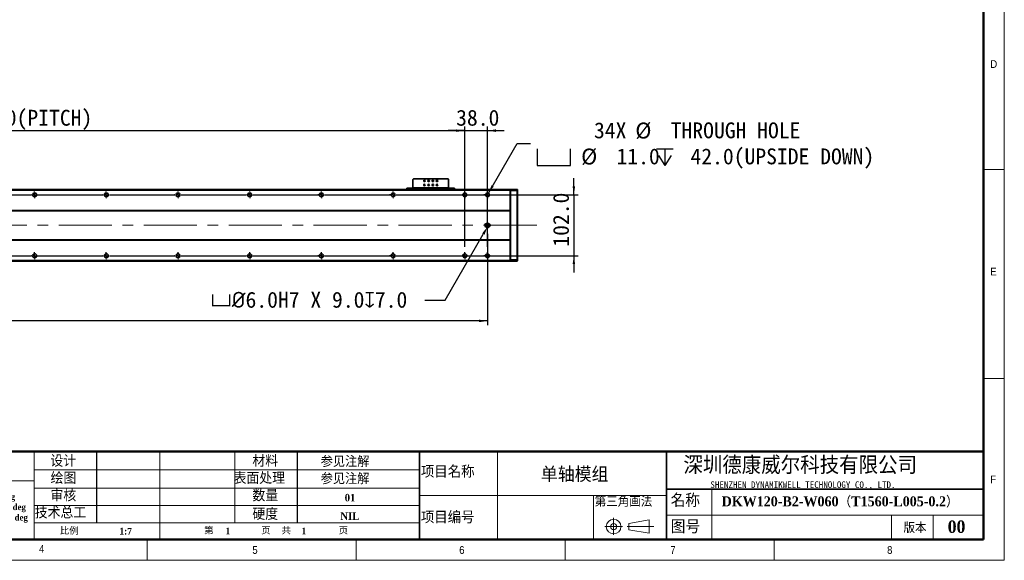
# Model space of a CAD drawing. Header units: millimetres. Extents: x 35 to 2905, y 35 to 2044.
# Tile 4 of 6: x 1257 to 2905, y 35 to 940. Entities that reach past the tile are written whole.
import ezdxf

# ---------------------------------------------------------------- set-up
doc = ezdxf.new("R2010")
doc.units = ezdxf.units.MM
doc.header["$LTSCALE"] = 7
doc.header["$PDSIZE"] = -1
doc.linetypes.add('CENTERX2', pattern=[20.32, 12.7, -2.54, 2.54, -2.54])
doc.layers.add('DIMNS', color=7, linetype='Continuous')
doc.layers.add('黑色实线', color=7, linetype='Continuous')
doc.styles.add('SLDTEXTSTYLE1', font='Gothic.ttf', dxfattribs={"width": 0.913})
doc.styles.add('SLDTEXTSTYLE2', font='timesbd.ttf', dxfattribs={"width": 0.933})
doc.styles.add('SLDTEXTSTYLE3', font='txt', dxfattribs={"bigfont": 'bigfont'})
doc.styles.add('SLDTEXTSTYLE4', font='txt', dxfattribs={"bigfont": 'bigfont'})
doc.styles.add('SLDTEXTSTYLE5', font='txt', dxfattribs={"bigfont": 'bigfont'})
doc.styles.add('SLDTEXTSTYLE6', font='txt')
doc.styles.add('SLDTEXTSTYLE7', font='timesbd.ttf', dxfattribs={"width": 0.933, "bigfont": 'bigfont'})
doc.styles.add('SLDTEXTSTYLE8', font='txt')
doc.dimstyles.new('SLDDIMSTYLE0', dxfattribs={"dimtxt": 26.6, "dimasz": 14, "dimexe": 0, "dimexo": 0.0625, "dimgap": 6.65, "dimtad": 2, "dimdec": 1, "dimrnd": 1e-09, "dimzin": 4, "dimdsep": 46, "dimtxsty": 'SLDTEXTSTYLE8', "dimsah": 1, "dimcen": 0.09, "dimadec": 0, "dimazin": 1, "dimtfac": 1, "dimtdec": 1, "dimtmove": 0, "dimatfit": 0, "dimfxl": 0, "dimfrac": 2, "dimtolj": 1, "dimtzin": 12, "dimarcsym": 0})
doc.dimstyles.new('SLDDIMSTYLE5', dxfattribs={"dimtxt": 26.6, "dimasz": 14, "dimexe": 0, "dimexo": 0.0625, "dimgap": 6.65, "dimtad": 2, "dimdec": 1, "dimrnd": 1e-09, "dimzin": 4, "dimdsep": 46, "dimtxsty": 'SLDTEXTSTYLE8', "dimsah": 1, "dimcen": 0.09, "dimadec": 0, "dimazin": 1, "dimtfac": 1, "dimtdec": 1, "dimtofl": 0, "dimtmove": 0, "dimatfit": 3, "dimfxl": 0, "dimfrac": 2, "dimtolj": 1, "dimtzin": 12, "dimarcsym": 0})
doc.dimstyles.new('SLDDIMSTYLE7', dxfattribs={"dimtxt": 26.6, "dimasz": 14, "dimexe": 0, "dimexo": 0.0625, "dimgap": 6.65, "dimtad": 0, "dimtih": 1, "dimtoh": 1, "dimdec": 1, "dimrnd": 1e-09, "dimzin": 4, "dimdsep": 46, "dimtxsty": 'SLDTEXTSTYLE8', "dimsah": 1, "dimcen": 0, "dimadec": 0, "dimazin": 1, "dimtfac": 1, "dimtdec": 1, "dimtofl": 0, "dimtmove": 0, "dimatfit": 3, "dimfxl": 0, "dimfrac": 2, "dimtolj": 1, "dimtzin": 12, "dimarcsym": 0})
doc.dimstyles.new('SLDDIMSTYLE8', dxfattribs={"dimtxt": 26.6, "dimasz": 14, "dimexe": 0, "dimexo": 0.0625, "dimgap": 6.65, "dimtad": 0, "dimtih": 1, "dimtoh": 1, "dimdec": 1, "dimrnd": 1e-09, "dimzin": 4, "dimdsep": 46, "dimtxsty": 'SLDTEXTSTYLE8', "dimsah": 1, "dimcen": 0, "dimadec": 0, "dimazin": 1, "dimtfac": 1, "dimtdec": 1, "dimtofl": 0, "dimtmove": 0, "dimatfit": 3, "dimfxl": 0, "dimfrac": 2, "dimtolj": 1, "dimtzin": 12, "dimarcsym": 0})

# ---------------------------------------------------------------- blocks, each defined once
blk = doc.blocks.new('SW_NOTE_0')
at = {"color": 0, "linetype": 'Continuous', "lineweight": 0, "char_height": 10.5, "attachment_point": 1, "style": 'SLDTEXTSTYLE2'}
for s, insert in [('X.X ± 0.5 deg', (0, 13.8)), ('X.XX ± 0.25 deg', (0, -3.7)), ('X.XXX ± 0.1 deg', (0, -21.2))]:
    blk.add_mtext(s, dxfattribs=dict(at, insert=insert))
blk = doc.blocks.new('_D_21')
at = {"layer": 'Defpoints', "color": 0}
for p in [(2039.9, 593.4), (2041.4, 596)]:
    blk.add_point(p, dxfattribs=at)
at = {"layer": '黑色实线', "color": 0, "lineweight": -2}
for p, q in [((1969.1, 470.8), (2032.9, 581.3)), ((1934.8, 470.8), (1969.1, 470.8))]:
    blk.add_line(p, q, dxfattribs=at)
at = {"layer": '黑色实线', "color": 0}
blk.add_solid([(2030.9, 582.4), (2034.9, 580.1), (2039.9, 593.4)], dxfattribs=at)
at = {"layer": '黑色实线', "color": 0, "insert": (1576.4, 484.6), "char_height": 26.6, "attachment_point": 1, "style": 'SLDTEXTSTYLE8'}
blk.add_mtext('\\A1;{\\fGDT|b0|i0|c134|p2;v\\fISOCPEUR|b0|i0|c134|p34;%%C}6.0H7 X 9.0{\\fGDT|b0|i0|c134|p2;x}7.0', dxfattribs=at)
blk = doc.blocks.new('_D_22')
at = {"layer": '黑色实线'}
for p, q in [((283.9, 587.1), (283.9, 428.9)), ((2039.9, 581.6), (2039.9, 428.9)), ((2039.9, 435.9), (283.9, 435.9))]:
    blk.add_line(p, q, dxfattribs=at)
for points in [[(283.9, 435.9), (297.9, 433.8), (297.9, 438)], [(2039.9, 435.9), (2025.9, 438), (2025.9, 433.8)]]:
    blk.add_solid(points, dxfattribs=at)
at = {"layer": '黑色实线', "insert": (1111.4, 470.8), "char_height": 26.6, "attachment_point": 1, "style": 'SLDTEXTSTYLE8'}
blk.add_mtext('1756.0', dxfattribs=at)
blk = doc.blocks.new('SW_SYMBOL_HOLE_SPOT')
at = {"layer": '黑色实线', "color": 0}
for p, q in [((0, 6125), (0, 525)), ((11200, 525), (11200, 6125)), ((0, 525), (11200, 525))]:
    blk.add_line(p, q, dxfattribs=at)
blk = doc.blocks.new('SW_SYMBOL_HOLE_DEPTH')
at = {"layer": '黑色实线', "color": 0}
for p, q in [((0, 6125), (5600, 6125)), ((700, 3885), (2800, 525)), ((2800, 6125), (2800, 525)), ((4900, 3885), (2800, 525))]:
    blk.add_line(p, q, dxfattribs=at)
blk = doc.blocks.new('_D_23')
at = {"layer": '黑色实线'}
for p, q in [((2041.5, 649.9), (2089.6, 733.1)), ((2089.6, 733.1), (2112, 733.1))]:
    blk.add_line(p, q, dxfattribs=at)
blk.add_solid([(2041.5, 649.9), (2050.3, 660.9), (2046.7, 663)], dxfattribs=at)
at = {"layer": '黑色实线', "xscale": 0.004985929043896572, "yscale": 0.004985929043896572, "zscale": 0.004985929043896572}
for name, p in [('SW_SYMBOL_HOLE_SPOT', (2123.1, 693.7)), ('SW_SYMBOL_HOLE_DEPTH', (2322.7, 693.7))]:
    blk.add_blockref(name, p, dxfattribs=at)
at = {"layer": '黑色实线', "char_height": 26.6, "attachment_point": 1, "style": 'SLDTEXTSTYLE8'}
for s, insert in [('34X ', (2218.2, 768.3)), ('%%c', (2287.4, 768)), (' THROUGH HOLE', (2328.5, 768.3)), ('%%c', (2196.7, 724.5)), (' 11.0 ', (2237.8, 724.7)), (' 42.0(UPSIDE DOWN)', (2361.6, 724.7))]:
    blk.add_mtext(s, dxfattribs=dict(at, insert=insert))
blk = doc.blocks.new('_D_24')
at = {"layer": '黑色实线'}
for p, q in [((2184.5, 647), (2184.5, 675)), ((1896.6, 647), (2191.5, 647)), ((2184.5, 647), (2184.5, 545)), ((1896.6, 545), (2191.5, 545)), ((2184.5, 545), (2184.5, 517))]:
    blk.add_line(p, q, dxfattribs=at)
for points in [[(2184.5, 647), (2186.6, 661), (2182.4, 661)], [(2184.5, 545), (2182.4, 531), (2186.6, 531)]]:
    blk.add_solid(points, dxfattribs=at)
at = {"layer": '黑色实线', "insert": (2149.6, 560.2), "char_height": 26.6, "attachment_point": 1, "rotation": 90, "style": 'SLDTEXTSTYLE8'}
blk.add_mtext('102.0', dxfattribs=at)
blk = doc.blocks.new('_D_25')
at = {"layer": '黑色实线'}
for p, q in [((321.9, 661.7), (321.9, 761.5)), ((2001.9, 661.7), (2001.9, 761.5)), ((321.9, 754.5), (2001.9, 754.5))]:
    blk.add_line(p, q, dxfattribs=at)
for points in [[(321.9, 754.5), (335.9, 752.4), (335.9, 756.6)], [(2001.9, 754.5), (1987.9, 756.6), (1987.9, 752.4)]]:
    blk.add_solid(points, dxfattribs=at)
at = {"layer": '黑色实线', "char_height": 26.6, "attachment_point": 1, "style": 'SLDTEXTSTYLE8'}
for s, insert in [('=14×120.0(PITCH)', (1070.7, 789.4)), ('1680.0', (966.7, 789.4))]:
    blk.add_mtext(s, dxfattribs=dict(at, insert=insert))
blk = doc.blocks.new('_D_27')
at = {"layer": '黑色实线'}
for p, q in [((2001.9, 559.7), (2001.9, 761.5)), ((2039.9, 559.7), (2039.9, 761.5)), ((2001.9, 754.5), (1973.9, 754.5)), ((2001.9, 754.5), (2039.9, 754.5)), ((2039.9, 754.5), (2067.9, 754.5))]:
    blk.add_line(p, q, dxfattribs=at)
for points in [[(2001.9, 754.5), (1987.9, 756.6), (1987.9, 752.4)], [(2039.9, 754.5), (2053.9, 752.4), (2053.9, 756.6)]]:
    blk.add_solid(points, dxfattribs=at)
at = {"layer": '黑色实线', "insert": (1987.4, 789.4), "char_height": 26.6, "attachment_point": 1, "style": 'SLDTEXTSTYLE8'}
blk.add_mtext('38.0', dxfattribs=at)
blk = doc.blocks.new('SW_CENTERMARKSYMBOL_13')
at = {"layer": '黑色实线', "color": 0}
for p, q in [((725.08, 0), (834.92, 0)), ((834.92, 0), (834.16, 0)), ((840, 0), (837.46, 0)), ((840, 0), (837.46, 0)), ((840, 0), (837.46, 0)), ((840, 0), (837.46, 0)), ((840, 0), (837.46, 0)), ((840, 0), (837.46, 0)), ((840, 0), (837.46, 0)), ((840, 5.08), (840, 5.84)), ((840, 0), (840, 2.54)), ((840, 0), (840, 2.54)), ((840, 0), (840, 2.54)), ((840, 0), (840, 2.54)), ((840, 0), (840, 2.54)), ((840, 0), (840, 2.54)), ((840, 0), (840, 2.54)), ((840, 0), (840, -2.54)), ((840, 0), (842.54, 0)), ((840, 0), (840, -2.54)), ((840, 0), (842.54, 0)), ((840, 0), (840, -2.54)), ((840, 0), (842.54, 0)), ((840, 0), (840, -2.54)), ((840, 0), (842.54, 0)), ((840, 0), (840, -2.54)), ((840, 0), (842.54, 0)), ((840, 0), (840, -2.54)), ((840, 0), (842.54, 0)), ((840, 0), (840, -2.54)), ((840, 0), (842.54, 0)), ((845.08, 0), (845.84, 0)), ((845.08, 0), (954.92, 0)), ((954.92, 0), (954.16, 0)), ((960, 0), (957.46, 0)), ((960, 0), (957.46, 0)), ((960, 0), (957.46, 0)), ((960, 0), (957.46, 0)), ((960, 0), (957.46, 0)), ((960, 0), (957.46, 0)), ((960, 5.08), (960, 5.84)), ((960, 0), (960, 2.54)), ((960, 0), (960, 2.54)), ((960, 0), (960, 2.54)), ((960, 0), (960, 2.54)), ((960, 0), (960, 2.54)), ((960, 0), (960, 2.54)), ((960, 0), (960, -2.54)), ((960, 0), (962.54, 0)), ((960, 0), (960, -2.54)), ((960, 0), (962.54, 0)), ((960, 0), (960, -2.54)), ((960, 0), (962.54, 0)), ((960, 0), (960, -2.54)), ((960, 0), (962.54, 0)), ((960, 0), (960, -2.54)), ((960, 0), (962.54, 0)), ((960, 0), (960, -2.54)), ((960, 0), (962.54, 0)), ((965.08, 0), (965.84, 0)), ((965.08, 0), (1074.92, 0)), ((1074.92, 0), (1074.16, 0)), ((1080, 0), (1077.46, 0)), ((1080, 0), (1077.46, 0)), ((1080, 0), (1077.46, 0)), ((1080, 0), (1077.46, 0)), ((1080, 0), (1077.46, 0)), ((1080, 5.08), (1080, 5.84)), ((1080, 0), (1080, 2.54)), ((1080, 0), (1080, 2.54)), ((1080, 0), (1080, 2.54)), ((1080, 0), (1080, 2.54)), ((1080, 0), (1080, 2.54)), ((1080, 0), (1080, -2.54)), ((1080, 0), (1082.54, 0)), ((1080, 0), (1080, -2.54)), ((1080, 0), (1082.54, 0)), ((1080, 0), (1080, -2.54)), ((1080, 0), (1082.54, 0)), ((1080, 0), (1080, -2.54)), ((1080, 0), (1082.54, 0)), ((1080, 0), (1080, -2.54)), ((1080, 0), (1082.54, 0)), ((1085.08, 0), (1085.84, 0)), ((1085.08, 0), (1194.92, 0)), ((1194.92, 0), (1194.16, 0)), ((1200, 0), (1197.46, 0)), ((1200, 0), (1197.46, 0)), ((1200, 0), (1197.46, 0)), ((1200, 0), (1197.46, 0)), ((1200, 5.08), (1200, 5.84)), ((1200, 0), (1200, 2.54)), ((1200, 0), (1200, 2.54)), ((1200, 0), (1200, 2.54)), ((1200, 0), (1200, 2.54)), ((1200, 0), (1200, -2.54)), ((1200, 0), (1202.54, 0)), ((1200, 0), (1200, -2.54)), ((1200, 0), (1202.54, 0)), ((1200, 0), (1200, -2.54)), ((1200, 0), (1202.54, 0)), ((1200, 0), (1200, -2.54)), ((1200, 0), (1202.54, 0)), ((1205.08, 0), (1205.84, 0)), ((1205.08, 0), (1314.92, 0)), ((1314.92, 0), (1314.16, 0)), ((1320, 0), (1317.46, 0)), ((1320, 0), (1317.46, 0)), ((1320, 0), (1317.46, 0)), ((1320, 5.08), (1320, 5.84)), ((1320, 0), (1320, 2.54)), ((1320, 0), (1320, 2.54)), ((1320, 0), (1320, 2.54)), ((1320, 0), (1320, -2.54)), ((1320, 0), (1322.54, 0)), ((1320, 0), (1320, -2.54)), ((1320, 0), (1322.54, 0)), ((1320, 0), (1320, -2.54)), ((1320, 0), (1322.54, 0)), ((1325.08, 0), (1325.84, 0)), ((1325.08, 0), (1434.92, 0)), ((1434.92, 0), (1434.16, 0)), ((1440, 0), (1437.46, 0)), ((1440, 0), (1437.46, 0)), ((1440, 5.08), (1440, 5.84)), ((1440, 0), (1440, 2.54)), ((1440, 0), (1440, 2.54)), ((1440, 0), (1440, -2.54)), ((1440, 0), (1442.54, 0)), ((1440, 0), (1440, -2.54)), ((1440, 0), (1442.54, 0)), ((1445.08, 0), (1445.84, 0)), ((1445.08, 0), (1554.92, 0)), ((1560, 0), (1557.46, 0)), ((1560, 5.08), (1560, 5.84)), ((1560, 0), (1560, 2.54)), ((1560, 0), (1560, -2.54)), ((1560, 0), (1562.54, 0)), ((1565.08, 0), (1565.84, 0)), ((840, -5.08), (840, -5.84)), ((960, -5.08), (960, -5.84)), ((1080, -5.08), (1080, -5.84)), ((1200, -5.08), (1200, -5.84)), ((1320, -5.08), (1320, -5.84)), ((1440, -5.08), (1440, -5.84)), ((1560, -5.08), (1560, -5.84))]:
    blk.add_line(p, q, dxfattribs=at)
blk = doc.blocks.new('SW_CENTERMARKSYMBOL_14')
at = {"layer": '黑色实线', "color": 0}
for p, q in [((605.08, 0), (714.92, 0)), ((714.92, 0), (714.16, 0)), ((720, 0), (717.46, 0)), ((720, 0), (717.46, 0)), ((720, 0), (717.46, 0)), ((720, 0), (717.46, 0)), ((720, 0), (717.46, 0)), ((720, 0), (717.46, 0)), ((720, 0), (717.46, 0)), ((720, 5.08), (720, 5.84)), ((720, 0), (720, 2.54)), ((720, 0), (720, 2.54)), ((720, 0), (720, 2.54)), ((720, 0), (720, 2.54)), ((720, 0), (720, 2.54)), ((720, 0), (720, 2.54)), ((720, 0), (720, 2.54)), ((720, 0), (720, -2.54)), ((720, 0), (722.54, 0)), ((720, 0), (720, -2.54)), ((720, 0), (722.54, 0)), ((720, 0), (720, -2.54)), ((720, 0), (722.54, 0)), ((720, 0), (720, -2.54)), ((720, 0), (722.54, 0)), ((720, 0), (720, -2.54)), ((720, 0), (722.54, 0)), ((720, 0), (720, -2.54)), ((720, 0), (722.54, 0)), ((720, 0), (720, -2.54)), ((720, 0), (722.54, 0)), ((725.08, 0), (725.84, 0)), ((725.08, 0), (834.92, 0)), ((834.92, 0), (834.16, 0)), ((840, 0), (837.46, 0)), ((840, 0), (837.46, 0)), ((840, 0), (837.46, 0)), ((840, 0), (837.46, 0)), ((840, 0), (837.46, 0)), ((840, 0), (837.46, 0)), ((840, 5.08), (840, 5.84)), ((840, 0), (840, 2.54)), ((840, 0), (840, 2.54)), ((840, 0), (840, 2.54)), ((840, 0), (840, 2.54)), ((840, 0), (840, 2.54)), ((840, 0), (840, 2.54)), ((840, 0), (840, -2.54)), ((840, 0), (842.54, 0)), ((840, 0), (840, -2.54)), ((840, 0), (842.54, 0)), ((840, 0), (840, -2.54)), ((840, 0), (842.54, 0)), ((840, 0), (840, -2.54)), ((840, 0), (842.54, 0)), ((840, 0), (840, -2.54)), ((840, 0), (842.54, 0)), ((840, 0), (840, -2.54)), ((840, 0), (842.54, 0)), ((845.08, 0), (845.84, 0)), ((845.08, 0), (954.92, 0)), ((954.92, 0), (954.16, 0)), ((960, 0), (957.46, 0)), ((960, 0), (957.46, 0)), ((960, 0), (957.46, 0)), ((960, 0), (957.46, 0)), ((960, 0), (957.46, 0)), ((960, 5.08), (960, 5.84)), ((960, 0), (960, 2.54)), ((960, 0), (960, 2.54)), ((960, 0), (960, 2.54)), ((960, 0), (960, 2.54)), ((960, 0), (960, 2.54)), ((960, 0), (960, -2.54)), ((960, 0), (962.54, 0)), ((960, 0), (960, -2.54)), ((960, 0), (962.54, 0)), ((960, 0), (960, -2.54)), ((960, 0), (962.54, 0)), ((960, 0), (960, -2.54)), ((960, 0), (962.54, 0)), ((960, 0), (960, -2.54)), ((960, 0), (962.54, 0)), ((965.08, 0), (965.84, 0)), ((965.08, 0), (1074.92, 0)), ((1074.92, 0), (1074.16, 0)), ((1080, 0), (1077.46, 0)), ((1080, 0), (1077.46, 0)), ((1080, 0), (1077.46, 0)), ((1080, 0), (1077.46, 0)), ((1080, 5.08), (1080, 5.84)), ((1080, 0), (1080, 2.54)), ((1080, 0), (1080, 2.54)), ((1080, 0), (1080, 2.54)), ((1080, 0), (1080, 2.54)), ((1080, 0), (1080, -2.54)), ((1080, 0), (1082.54, 0)), ((1080, 0), (1080, -2.54)), ((1080, 0), (1082.54, 0)), ((1080, 0), (1080, -2.54)), ((1080, 0), (1082.54, 0)), ((1080, 0), (1080, -2.54)), ((1080, 0), (1082.54, 0)), ((1085.08, 0), (1085.84, 0)), ((1085.08, 0), (1194.92, 0)), ((1194.92, 0), (1194.16, 0)), ((1200, 0), (1197.46, 0)), ((1200, 0), (1197.46, 0)), ((1200, 0), (1197.46, 0)), ((1200, 5.08), (1200, 5.84)), ((1200, 0), (1200, 2.54)), ((1200, 0), (1200, 2.54)), ((1200, 0), (1200, 2.54)), ((1200, 0), (1200, -2.54)), ((1200, 0), (1202.54, 0)), ((1200, 0), (1200, -2.54)), ((1200, 0), (1202.54, 0)), ((1200, 0), (1200, -2.54)), ((1200, 0), (1202.54, 0)), ((1205.08, 0), (1205.84, 0)), ((1205.08, 0), (1314.92, 0)), ((1314.92, 0), (1314.16, 0)), ((1320, 0), (1317.46, 0)), ((1320, 0), (1317.46, 0)), ((1320, 5.08), (1320, 5.84)), ((1320, 0), (1320, 2.54)), ((1320, 0), (1320, 2.54)), ((1320, 0), (1320, -2.54)), ((1320, 0), (1322.54, 0)), ((1320, 0), (1320, -2.54)), ((1320, 0), (1322.54, 0)), ((1325.08, 0), (1325.84, 0)), ((1325.08, 0), (1434.92, 0)), ((1440, 0), (1437.46, 0)), ((1440, 5.08), (1440, 5.84)), ((1440, 0), (1440, 2.54)), ((1440, 0), (1440, -2.54)), ((1440, 0), (1442.54, 0)), ((1445.08, 0), (1445.84, 0)), ((720, -5.08), (720, -5.84)), ((840, -5.08), (840, -5.84)), ((960, -5.08), (960, -5.84)), ((1080, -5.08), (1080, -5.84)), ((1200, -5.08), (1200, -5.84)), ((1320, -5.08), (1320, -5.84)), ((1440, -5.08), (1440, -5.84))]:
    blk.add_line(p, q, dxfattribs=at)
blk = doc.blocks.new('SW_CENTERMARKSYMBOL_15')
at = {"layer": '黑色实线', "color": 0}
for p, q in [((-5.08, 0), (-5.84, 0)), ((0, 0), (-2.54, 0)), ((0, 5.08), (0, 5.84)), ((0, 0), (0, 2.54)), ((0, 0), (0, -2.54)), ((0, 0), (2.54, 0)), ((5.08, 0), (5.84, 0)), ((0, -5.08), (0, -5.84))]:
    blk.add_line(p, q, dxfattribs=at)
blk = doc.blocks.new('SW_CENTERMARKSYMBOL_16')
at = {"layer": '黑色实线', "color": 0}
for p, q in [((-5.08, 0), (-5.84, 0)), ((0, 0), (-2.54, 0)), ((0, 5.08), (0, 5.84)), ((0, 0), (0, 2.54)), ((0, 0), (0, -2.54)), ((0, 0), (2.54, 0)), ((5.08, 0), (5.84, 0)), ((0, -5.08), (0, -5.84))]:
    blk.add_line(p, q, dxfattribs=at)
blk = doc.blocks.new('SW_CENTERMARKSYMBOL_17')
at = {"layer": '黑色实线', "color": 0}
for p, q in [((-5.08, 0), (-5.54, 0)), ((0, 0), (-2.54, 0)), ((0, 5.08), (0, 5.54)), ((0, 0), (0, 2.54)), ((0, 0), (2.54, 0)), ((0, 0), (0, -2.54)), ((5.08, 0), (5.54, 0)), ((0, -5.08), (0, -5.54))]:
    blk.add_line(p, q, dxfattribs=at)
blk = doc.blocks.new('SW_DOWELSYMBOL_3')
at = {"linetype": 'Continuous', "lineweight": 18}
h = blk.add_hatch(color=0, dxfattribs=at)
edge = h.paths.add_edge_path(flags=0)
edge.add_arc((0, 0), 3, 180, 270)
edge.add_line((0, -3), (0, 0))
edge.add_line((0, 0), (-3, 0))
h = blk.add_hatch(color=0, dxfattribs=at)
edge = h.paths.add_edge_path(flags=0)
edge.add_arc((0, 0), 3, 0, 90)
edge.add_line((0, 3), (0, 0))
edge.add_line((0, 0), (3, 0))
at = {"layer": '黑色实线', "color": 0}
blk.add_circle((0, 0), 3, dxfattribs=at)
blk = doc.blocks.new('SW_DOWELSYMBOL_4')
at = {"linetype": 'Continuous', "lineweight": 18}
h = blk.add_hatch(color=0, dxfattribs=at)
edge = h.paths.add_edge_path(flags=0)
edge.add_arc((0, 0), 3, 180, 270)
edge.add_line((0, -3), (0, 0))
edge.add_line((0, 0), (-3, 0))
h = blk.add_hatch(color=0, dxfattribs=at)
edge = h.paths.add_edge_path(flags=0)
edge.add_arc((0, 0), 3, 0, 90)
edge.add_line((0, 3), (0, 0))
edge.add_line((0, 0), (3, 0))
at = {"layer": '黑色实线', "color": 0}
blk.add_circle((0, 0), 3, dxfattribs=at)

msp = doc.modelspace()

# ---------------------------------------------------------------- linework, layer by layer
at = {"color": 7, "linetype": 'Continuous', "lineweight": 18}
for p, q in [((2905, 35), (2905, 2044)), ((2870, 2009), (2870, 70)), ((2870, 689.5), (2905, 689.5)), ((2870, 339.5), (2905, 339.5)), ((1281, 217), (1281, 192.5)), ((1281, 168), (1281, 217)), ((1281, 192.5), (1281, 217)), ((1491.29, 217), (1491.29, 70)), ((1617, 217), (1617, 98.04)), ((2056.78, 217), (2056.78, 70)), ((1281, 168), (1281, 192.5)), ((1281, 186.61), (1926.29, 186.61)), ((1281, 168), (1025.29, 168)), ((1281, 168), (1281, 70)), ((1281, 155.78), (1926.29, 155.78)), ((2415.65, 154), (2415.65, 70)), ((1926.29, 143.5), (2339.76, 143.5)), ((2217.1, 143.5), (2217.1, 70)), ((1281, 126.91), (1926.29, 126.91)), ((2251.06, 106.04), (2251.06, 77.44)), ((2276.67, 96.73), (2310.66, 102.61)), ((2310.66, 102.61), (2310.66, 80.22)), ((2339.76, 110.88), (2870, 110.88)), ((2716, 110.88), (2716, 70)), ((2786, 110.88), (2786, 70)), ((1926.29, 98.04), (1281, 98.04)), ((2236.5, 91.48), (2265.91, 91.48)), ((2273.64, 91.48), (2318.36, 91.48)), ((2276.67, 86.23), (2276.67, 96.73)), ((2276.67, 86.23), (2310.66, 80.22)), ((70, 70), (2870, 70)), ((861, 70), (2870, 70)), ((1470, 35), (1470, 70)), ((1820, 70), (1820, 35)), ((2170, 35), (2170, 70)), ((2520, 70), (2520, 35)), ((35, 35), (2905, 35))]:
    msp.add_line(p, q, dxfattribs=at)
at = {"color": 7, "linetype": 'Continuous', "lineweight": 50}
for p, q in [((2870, 2009), (2870, 70)), ((1025.29, 217), (1281, 217)), ((2870, 217), (1281, 217)), ((70, 70), (2870, 70))]:
    msp.add_line(p, q, dxfattribs=at)
at = {"color": 7, "linetype": 'Continuous', "lineweight": 35}
for p, q in [((1915.88, 673.8), (1914.88, 672.8)), ((1914.88, 672.8), (1914.88, 659)), ((1973.88, 673.8), (1915.88, 673.8)), ((1974.88, 672.8), (1973.88, 673.8)), ((1974.88, 659), (1974.88, 672.8)), ((2077.88, 656), (245.88, 656)), ((2077.88, 655), (245.88, 655)), ((1904.88, 656), (1904.88, 658)), ((1904.88, 658), (1905.88, 658)), ((1905.88, 658), (1905.88, 656)), ((1905.88, 658), (1913.88, 658)), ((1913.88, 658), (1913.88, 656)), ((1914.88, 658), (1913.88, 658)), ((1974.88, 659), (1914.88, 659)), ((1914.88, 656), (1914.88, 659)), ((1974.88, 659), (1974.88, 656)), ((1975.88, 658), (1974.88, 658)), ((1975.88, 658), (1975.88, 656)), ((1975.88, 658), (1983.88, 658)), ((1983.88, 656), (1983.88, 658)), ((1983.88, 658), (1984.88, 658)), ((1984.88, 658), (1984.88, 656)), ((2077.88, 655.7), (2078.18, 656)), ((2077.88, 655), (2077.88, 656)), ((2077.88, 621), (2077.88, 655)), ((2077.88, 653.87), (2078.18, 654)), ((2078.18, 656), (2078.18, 654)), ((2078.18, 656), (2089.58, 656)), ((2078.18, 654), (2078.18, 538)), ((2089.58, 654), (2078.18, 654)), ((2089.58, 654), (2089.58, 656)), ((2089.88, 655.7), (2089.58, 656)), ((2089.58, 538), (2089.58, 654)), ((2089.88, 653.87), (2089.58, 654)), ((2089.88, 655.7), (2089.88, 653.87)), ((2089.88, 653.87), (2089.88, 538.12)), ((2077.88, 621), (245.88, 621)), ((2077.88, 620.5), (245.88, 620.5)), ((2077.88, 621), (2077.88, 620.5)), ((2077.88, 571.5), (2077.88, 620.5)), ((2041.38, 599), (2038.38, 599)), ((2038.38, 593), (2041.38, 593)), ((2077.88, 571.5), (245.88, 571.5)), ((2077.88, 571), (245.88, 571)), ((2077.88, 571), (2077.88, 571.5)), ((2077.88, 537), (2077.88, 571)), ((2077.88, 537), (245.88, 537)), ((2077.88, 536), (245.88, 536)), ((2077.88, 538.12), (2078.18, 538)), ((2077.88, 537), (2077.88, 536)), ((2077.88, 536.3), (2078.18, 536)), ((2078.18, 538), (2078.18, 536)), ((2078.18, 538), (2089.58, 538)), ((2089.58, 536), (2078.18, 536)), ((2089.88, 538.12), (2089.58, 538)), ((2089.58, 536), (2089.58, 538)), ((2089.88, 536.3), (2089.58, 536)), ((2089.88, 538.12), (2089.88, 536.3)), ((1926.29, 217), (1926.29, 70)), ((2339.76, 217), (2339.76, 70)), ((2339.76, 154), (2870, 154))]:
    msp.add_line(p, q, dxfattribs=at)
for centre, radius in [((1934.38, 670.5), 1.25), ((1934.38, 663.5), 1.25), ((1941.38, 670.5), 1.25), ((1941.38, 663.5), 1.25), ((1948.38, 670.5), 1.25), ((1948.38, 663.5), 1.25), ((1955.38, 670.5), 1.25), ((1955.38, 663.5), 1.25), ((1281.88, 647), 3.3), ((1401.88, 647), 3.3), ((1521.88, 647), 3.3), ((1641.88, 647), 3.3), ((1761.88, 647), 3.3), ((1881.88, 647), 3.3), ((2001.88, 647), 3.3), ((2039.88, 647), 3.3), ((1281.88, 545), 3.3), ((1401.88, 545), 3.3), ((1521.88, 545), 3.3), ((1641.88, 545), 3.3), ((1761.88, 545), 3.3), ((1881.88, 545), 3.3), ((2001.88, 545), 3.3), ((2039.88, 545), 3.3)]:
    msp.add_circle(centre, radius, dxfattribs=at)
at = {"color": 7, "linetype": 'Continuous', "lineweight": 18}
for radius in [12.25, 5.25]:
    msp.add_circle((2251.06, 91.48), radius, dxfattribs=at)
at = {"color": 7, "linetype": 'Continuous', "lineweight": 35}
for centre, start, end in [((2038.38, 596), 90, 270), ((2041.38, 596), 270, 90)]:
    msp.add_arc(centre, 3, start, end, dxfattribs=at)
at = {"layer": 'DIMNS', "color": 7}
for p, q in [((1386.18, 98.04), (1386.18, 217)), ((1721.53, 217), (1721.53, 98.04))]:
    msp.add_line(p, q, dxfattribs=at)
at = {"layer": '黑色实线', "linetype": 'CENTERX2', "lineweight": 18}
msp.add_line((2122.33, 596), (201.43, 596), dxfattribs=at)

# ---------------------------------------------------------------- block references
at = {"color": 7, "linetype": 'Continuous', "lineweight": 0}
msp.add_blockref('SW_NOTE_0', (1164.24, 133.27), dxfattribs=at)
at = {"layer": '黑色实线'}
for name, p in [('SW_CENTERMARKSYMBOL_13', (441.88, 545)), ('SW_CENTERMARKSYMBOL_14', (561.88, 647)), ('SW_CENTERMARKSYMBOL_15', (2039.88, 647)), ('SW_CENTERMARKSYMBOL_17', (2039.88, 596)), ('SW_DOWELSYMBOL_3', (2038.38, 596)), ('SW_DOWELSYMBOL_4', (2041.38, 596)), ('SW_CENTERMARKSYMBOL_16', (2039.88, 545))]:
    msp.add_blockref(name, p, dxfattribs=at)

# ---------------------------------------------------------------- texts
at = {"color": 7, "linetype": 'Continuous', "lineweight": 0}
for s, insert, char_height, attachment_point, style in [('D', (2881.67, 872.52), 12.96, 1, 'SLDTEXTSTYLE1'), ('E', (2881.67, 524.92), 12.96, 1, 'SLDTEXTSTYLE1'), ('设计', (1308.15, 211.2), 19.6, 1, 'SLDTEXTSTYLE4'), ('材料', (1646.32, 211.2), 19.6, 1, 'SLDTEXTSTYLE4'), ('参见注解', (1760.75, 209.7), 18.521, 1, 'SLDTEXTSTYLE3'), ('深圳德康威尔科技有限公司', (2367.78, 209.07), 29.6333, 1, 'SLDTEXTSTYLE5'), ('绘图', (1308.57, 182.46), 19.6, 1, 'SLDTEXTSTYLE4'), ('表面处理', (1614.87, 182.46), 19.6, 1, 'SLDTEXTSTYLE4'), ('参见注解', (1760.75, 180.95), 18.521, 1, 'SLDTEXTSTYLE3'), ('项目名称', (1928.53, 193.57), 20.373, 1, 'SLDTEXTSTYLE4'), ('单轴模组', (2129.33, 190.67), 22.225, 1, 'SLDTEXTSTYLE7'), ('SHENZHEN DYNAMIKWELL TECHNOLOGY CO., LTD.', (2413.02, 167.18), 11.1125, 1, 'SLDTEXTSTYLE6'), ('F', (2881.67, 176.95), 12.96, 1, 'SLDTEXTSTYLE1'), ('审核', (1308.34, 153.23), 19.6, 1, 'SLDTEXTSTYLE4'), ('数量', (1646.38, 153.23), 19.6, 1, 'SLDTEXTSTYLE4'), ('名称', (2346.56, 146.34), 22.225, 1, 'SLDTEXTSTYLE4'), ('01', (1800.9, 146.22), 12.6, 1, 'SLDTEXTSTYLE2'), ('DKW120-B2-W060（T1560-L005-0.2）', (2431.84, 142.09), 16.6687, 1, 'SLDTEXTSTYLE7'), ('技术总工', (1282.02, 124.6), 19.6, 1, 'SLDTEXTSTYLE4'), ('硬度', (1646.39, 122.25), 19.6, 1, 'SLDTEXTSTYLE4'), ('项目编号', (1928.53, 117.29), 20.373, 1, 'SLDTEXTSTYLE4'), ('NIL', (1793.67, 115.25), 12.6, 1, 'SLDTEXTSTYLE2'), ('图号', (2346.86, 102.52), 22.225, 1, 'SLDTEXTSTYLE4'), ('版本', (2736.3, 98.31), 17.5, 1, 'SLDTEXTSTYLE4'), ('00', (2825.06, 101.8), 21, 2, 'SLDTEXTSTYLE2'), ('比例', (1324.1, 89.33), 11.2, 1, 'SLDTEXTSTYLE4'), ('1:7', (1423.69, 89.32), 11.2, 1, 'SLDTEXTSTYLE2'), ('第        页', (1565.66, 89.74), 11.2, 1, 'SLDTEXTSTYLE4'), ('1', (1601.53, 89.74), 11.2, 1, 'SLDTEXTSTYLE2'), ('共        页', (1695.31, 89.74), 11.2, 1, 'SLDTEXTSTYLE4'), ('1', (1728.74, 89.74), 11.2, 1, 'SLDTEXTSTYLE2'), ('4', (1289.17, 60.52), 12.96, 1, 'SLDTEXTSTYLE1'), ('5', (1646.39, 58.78), 12.96, 1, 'SLDTEXTSTYLE1'), ('6', (1992.6, 58.78), 12.96, 1, 'SLDTEXTSTYLE1'), ('7', (2346.02, 58.78), 12.96, 1, 'SLDTEXTSTYLE1'), ('8', (2708.84, 58.78), 12.96, 1, 'SLDTEXTSTYLE1')]:
    msp.add_mtext(s, dxfattribs=dict(at, insert=insert, char_height=char_height, attachment_point=attachment_point, style=style))
at = {"layer": 'DIMNS', "color": 7, "insert": (2219.42, 142.13), "char_height": 17.5, "attachment_point": 1, "style": 'SLDTEXTSTYLE4'}
msp.add_mtext('第三角画法', dxfattribs=at)

# ---------------------------------------------------------------- dimensions: what is measured, and where the dimension line sits
at = {"layer": '黑色实线'}
dim = msp.add_linear_dim(base=(2001.88, 754.48), p1=(321.88, 652.84), p2=(2001.88, 652.84), text='<>=14×120.0(PITCH)', dimstyle='SLDDIMSTYLE5', dxfattribs=at)
dim.commit()
dim.dimension.update_dxf_attribs({"geometry": '_D_25', "text_midpoint": (1163.39, 754.48), "dimtype": 160})
for base, p1, p2, dimstyle, picture, middle in [((2039.88, 754.48), (2001.88, 550.84), (2039.88, 550.84), 'SLDDIMSTYLE0', '_D_27', (2020.19, 754.48)), ((283.88, 435.91), (2039.88, 590.46), (283.88, 596), 'SLDDIMSTYLE5', '_D_22', (1163.39, 435.91))]:
    dim = msp.add_linear_dim(base=base, p1=p1, p2=p2, dimstyle=dimstyle, dxfattribs=at)
    dim.commit()
    dim.dimension.update_dxf_attribs({"geometry": picture, "text_midpoint": middle, "dimtype": 160})
dim = msp.add_diameter_dim_2p(p1=(2038.23, 644.14), p2=(2041.53, 649.85), text='34X %%c THROUGH HOLE\\P{\\fGDT;v}%%c <> {\\fGDT;x} 42.0(UPSIDE DOWN)\\P', dimstyle='SLDDIMSTYLE7', dxfattribs=at)
dim.commit()
dim.dimension.update_dxf_attribs({"geometry": '_D_23', "text_midpoint": (2409.65, 733.1), "dimtype": 163})
dim = msp.add_linear_dim(base=(2184.46, 545), p1=(1887.72, 647), p2=(1887.72, 545), angle=90, dimstyle='SLDDIMSTYLE0', dxfattribs=at)
dim.commit()
dim.dimension.update_dxf_attribs({"geometry": '_D_24', "text_midpoint": (2184.46, 602.58), "dimtype": 160})
dim = msp.add_radius_dim(center=(2041.38, 596), mpoint=(2039.88, 593.4), text='{\\fGDT|b0|i0|c134|p2;v\\fISOCPEUR|b0|i0|c134|p34;%%C}6.0H7 X 9.0{\\fGDT|b0|i0|c134|p2;x}7.0', dimstyle='SLDDIMSTYLE8', override={"dimpost": '<>'}, dxfattribs=at)
dim.commit()
dim.dimension.update_dxf_attribs({"geometry": '_D_21', "text_midpoint": (1752.28, 470.79), "dimtype": 164})

doc.saveas('drawing.dxf')
